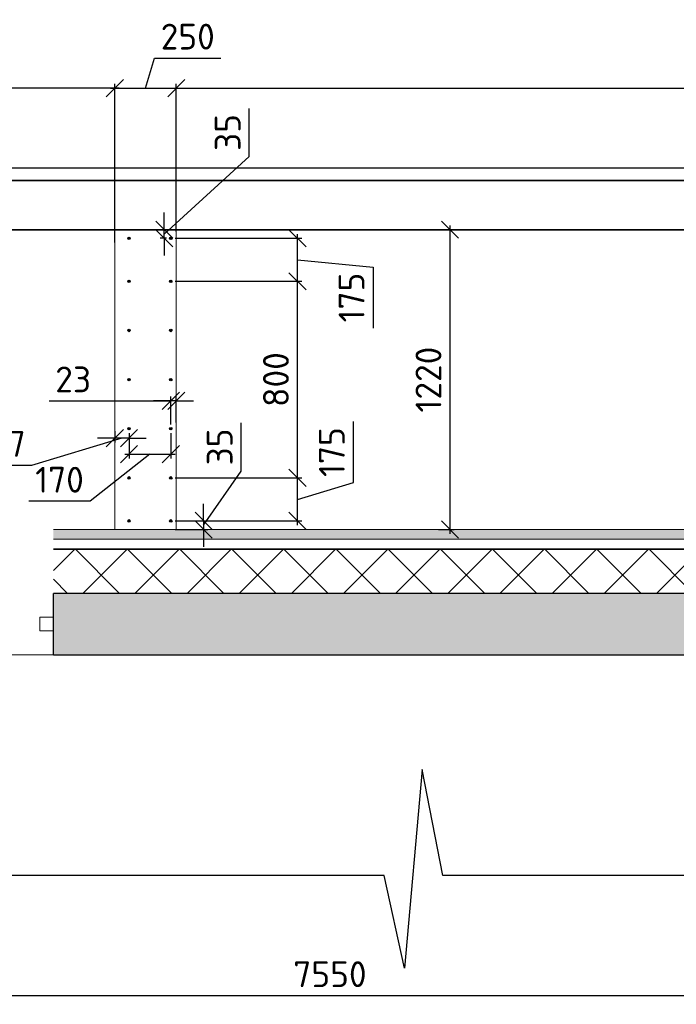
# Model space of a CAD drawing. Header units: millimetres. Extents: x 125896 to 2572636, y -120305 to 130347.
# Tile 167 of 256: x 390940 to 396282, y -84644 to -76629. Entities that reach past the tile are written whole.
import ezdxf

# ---------------------------------------------------------------- set-up
doc = ezdxf.new("R2010")
doc.units = ezdxf.units.MM
doc.linetypes.add('CENTER', pattern=[2, 1.25, -0.25, 0.25, -0.25])
doc.linetypes.add('CENTER2', pattern=[28.575, 19.05, -3.175, 3.175, -3.175])
for name, color, linetype, lineweight in [('A_012_ПРОЕМ', 7, 'Continuous', 25), ('Standard', 7, 'Continuous', 25), ('Навесной фасад', 7, 'Continuous', 25), ('ОСИ', 7, 'CENTER', 15), ('Столовая Двери и окна', 7, 'Continuous', 15)]:
    doc.layers.add(name, color=color, linetype=linetype, lineweight=lineweight)
doc.layers.add('Стена_ бетон несущ.', color=7, linetype='Continuous', lineweight=70, true_color=0xb4b496)
doc.styles.get("Standard").update_dxf_attribs({"font": 'isocpeur.ttf'})
doc.dimstyles.new('Осевые', dxfattribs={"dimscale": 0.7, "dimtxt": 450, "dimasz": 400, "dimexe": 100, "dimexo": 100, "dimgap": 100, "dimtad": 1, "dimdec": 0, "dimzin": 0, "dimdsep": 46, "dimtxsty": 'Standard', "dimblk": 'OBLIQUE', "dimcen": 9, "dimdle": 100, "dimazin": 0, "dimtm": 1e-09, "dimtfac": 1, "dimtdec": 0, "dimtofl": 0, "dimtmove": 0, "dimatfit": 3, "dimfxl": 1, "dimtolj": 1, "dimtzin": 0, "dimarcsym": 0})

# ---------------------------------------------------------------- blocks, each defined once
blk = doc.blocks.new('дверь1_$F2', base_point=(0, -54.575))
at = {"layer": 'Standard', "color": 7, "linetype": 'Continuous', "lineweight": 13, "transparency": 33554687}
for p, q in [((1000, 1.425), (944, 1.425)), ((944, 1.425), (944, -54.575)), ((1000, -54.575), (1000, 1.425)), ((944, -54.575), (1000, -54.575))]:
    blk.add_line(p, q, dxfattribs=at)
blk = doc.blocks.new('_OBLIQUE')
at = {"color": 0, "linetype": 'ByBlock'}
blk.add_line((-0.5, -0.5), (0.5, 0.5), dxfattribs=at)
blk = doc.blocks.new('*D1026')
at = {"layer": 'Defpoints', "color": 0, "linetype": 'ByBlock', "lineweight": 20, "ltscale": 13, "transparency": 16777216}
for p in [(385914, -81298.9), (401014, -84315), (385914, -84573.8)]:
    blk.add_point(p, dxfattribs=at)
at = {"layer": 'ОСИ', "color": 0, "linetype": 'ByBlock', "lineweight": -2, "ltscale": 13, "transparency": 16777216}
for p, q in [((385914, -81333.9), (385914, -84608.8)), ((401014, -84350), (401014, -84608.8)), ((401049, -84573.8), (385879, -84573.8))]:
    blk.add_line(p, q, dxfattribs=at)
at = {"layer": 'ОСИ', "color": 0, "linetype": 'ByBlock', "lineweight": -2, "ltscale": 13, "transparency": 16777216, "xscale": 140, "yscale": 140, "zscale": 140, "rotation": 180}
blk.add_blockref('_OBLIQUE', (385914, -84573.8), dxfattribs=at)
at = {"layer": 'ОСИ', "color": 0, "linetype": 'ByBlock', "lineweight": -2, "ltscale": 13, "transparency": 16777216, "xscale": 140, "yscale": 140, "zscale": 140}
blk.add_blockref('_OBLIQUE', (401014, -84573.8), dxfattribs=at)
at = {"layer": 'ОСИ', "color": 0, "linetype": 'ByBlock', "ltscale": 13, "transparency": 16777216, "insert": (393464, -84398.8), "char_height": 210, "attachment_point": 5}
blk.add_mtext('\\A1;7550', dxfattribs=at)
blk = doc.blocks.new('*D1045')
at = {"layer": 'Defpoints', "color": 0, "linetype": 'ByBlock', "lineweight": 20, "ltscale": 13, "transparency": 16777216}
for p in [(386314, -77187.3), (391714, -78477.2), (386314, -78771.8, 12400)]:
    blk.add_point(p, dxfattribs=at)
at = {"layer": 'ОСИ', "color": 0, "linetype": 'ByBlock', "lineweight": -2, "ltscale": 13, "transparency": 16777216}
for p, q in [((386314, -78736.8), (386314, -77152.3)), ((391714, -78442.2), (391714, -77152.3)), ((391749, -77187.3), (386279, -77187.3))]:
    blk.add_line(p, q, dxfattribs=at)
at = {"layer": 'ОСИ', "color": 0, "linetype": 'ByBlock', "lineweight": -2, "ltscale": 13, "transparency": 16777216, "xscale": 140, "yscale": 140, "zscale": 140, "rotation": 180}
blk.add_blockref('_OBLIQUE', (386314, -77187.3), dxfattribs=at)
at = {"layer": 'ОСИ', "color": 0, "linetype": 'ByBlock', "lineweight": -2, "ltscale": 13, "transparency": 16777216, "xscale": 140, "yscale": 140, "zscale": 140}
blk.add_blockref('_OBLIQUE', (391714, -77187.3), dxfattribs=at)
at = {"layer": 'ОСИ', "color": 0, "linetype": 'ByBlock', "ltscale": 13, "transparency": 16777216, "insert": (389014, -77012.3), "char_height": 210, "attachment_point": 5}
blk.add_mtext('\\A1;2700', dxfattribs=at)
blk = doc.blocks.new('*D1046')
at = {"layer": 'Defpoints', "color": 0, "linetype": 'ByBlock', "lineweight": 20, "ltscale": 13, "transparency": 16777216}
for p in [(401114, -77187.3), (392214, -78388.9), (401114, -78531)]:
    blk.add_point(p, dxfattribs=at)
at = {"layer": 'ОСИ', "color": 0, "linetype": 'ByBlock', "lineweight": -2, "ltscale": 13, "transparency": 16777216}
for p, q in [((392214, -78353.9), (392214, -77152.3)), ((401114, -78496), (401114, -77152.3)), ((392179, -77187.3), (401149, -77187.3))]:
    blk.add_line(p, q, dxfattribs=at)
at = {"layer": 'ОСИ', "color": 0, "linetype": 'ByBlock', "lineweight": -2, "ltscale": 13, "transparency": 16777216, "xscale": 140, "yscale": 140, "zscale": 140, "rotation": 180}
blk.add_blockref('_OBLIQUE', (392214, -77187.3), dxfattribs=at)
at = {"layer": 'ОСИ', "color": 0, "linetype": 'ByBlock', "lineweight": -2, "ltscale": 13, "transparency": 16777216, "xscale": 140, "yscale": 140, "zscale": 140}
blk.add_blockref('_OBLIQUE', (401114, -77187.3), dxfattribs=at)
at = {"layer": 'ОСИ', "color": 0, "linetype": 'ByBlock', "ltscale": 13, "transparency": 16777216, "insert": (396664, -77012.3), "char_height": 210, "attachment_point": 5}
blk.add_mtext('\\A1;4450', dxfattribs=at)
blk = doc.blocks.new('*D1047')
at = {"layer": 'Defpoints', "color": 0, "linetype": 'ByBlock', "lineweight": 20, "ltscale": 13, "transparency": 16777216}
for p in [(392214, -77187.3), (391714, -78388.9), (392214, -78388.9)]:
    blk.add_point(p, dxfattribs=at)
at = {"layer": 'ОСИ', "color": 0, "linetype": 'ByBlock', "lineweight": -2, "ltscale": 13, "transparency": 16777216}
for p, q in [((391964, -77187.3), (392037.5, -76942.3)), ((392037.5, -76942.3), (392576.5, -76942.3)), ((391714, -78353.9), (391714, -77152.3)), ((392214, -78353.9), (392214, -77152.3)), ((391679, -77187.3), (392249, -77187.3))]:
    blk.add_line(p, q, dxfattribs=at)
at = {"layer": 'ОСИ', "color": 0, "linetype": 'ByBlock', "lineweight": -2, "ltscale": 13, "transparency": 16777216, "xscale": 140, "yscale": 140, "zscale": 140, "rotation": 180}
blk.add_blockref('_OBLIQUE', (391714, -77187.3), dxfattribs=at)
at = {"layer": 'ОСИ', "color": 0, "linetype": 'ByBlock', "lineweight": -2, "ltscale": 13, "transparency": 16777216, "xscale": 140, "yscale": 140, "zscale": 140}
blk.add_blockref('_OBLIQUE', (392214, -77187.3), dxfattribs=at)
at = {"layer": 'ОСИ', "color": 0, "linetype": 'ByBlock', "ltscale": 13, "transparency": 16777216, "insert": (392307, -76767.3), "char_height": 210, "attachment_point": 5}
blk.add_mtext('\\A1;250', dxfattribs=at)
blk = doc.blocks.new('*D1049')
at = {"layer": 'Defpoints', "color": 0, "linetype": 'ByBlock', "lineweight": 20, "ltscale": 13, "transparency": 16777216}
for p in [(391964, -78338.9), (392116.3, -78338.9), (392169, -78408.9)]:
    blk.add_point(p, dxfattribs=at)
at = {"layer": 'ОСИ', "color": 0, "linetype": 'ByBlock', "lineweight": -2, "ltscale": 13, "transparency": 16777216}
for p, q in [((392806.9, -77744.1), (392806.9, -77352.1)), ((392116.3, -78373.9), (392806.9, -77744.1)), ((392116.3, -78338.9), (392116.3, -78198.9)), ((391999, -78338.9), (392151.3, -78338.9)), ((392116.3, -78408.9), (392116.3, -78338.9)), ((392134, -78408.9), (392081.3, -78408.9)), ((392116.3, -78408.9), (392116.3, -78548.9))]:
    blk.add_line(p, q, dxfattribs=at)
at = {"layer": 'ОСИ', "color": 0, "linetype": 'ByBlock', "lineweight": -2, "ltscale": 13, "transparency": 16777216, "xscale": 140, "yscale": 140, "zscale": 140}
for p, rotation in [((392116.3, -78338.9), 270), ((392116.3, -78408.9), 90)]:
    blk.add_blockref('_OBLIQUE', p, dxfattribs=dict(at, rotation=rotation))
at = {"layer": 'ОСИ', "color": 0, "linetype": 'ByBlock', "ltscale": 13, "transparency": 16777216, "insert": (392631.9, -77548.1), "char_height": 210, "attachment_point": 5, "rotation": 90}
blk.add_mtext('\\A1;35', dxfattribs=at)
blk = doc.blocks.new('*D1050')
at = {"layer": 'Defpoints', "color": 0, "linetype": 'ByBlock', "lineweight": 20, "ltscale": 13, "transparency": 16777216}
for p in [(392169, -80708.9), (392169, -80778.9), (392436.3, -80778.9)]:
    blk.add_point(p, dxfattribs=at)
at = {"layer": 'ОСИ', "color": 0, "linetype": 'ByBlock', "lineweight": -2, "ltscale": 13, "transparency": 16777216}
for p, q in [((392742, -80303.3), (392742, -79911.3)), ((392436.3, -80743.9), (392742, -80303.3)), ((392436.3, -80708.9), (392436.3, -80568.9)), ((392204, -80708.9), (392471.3, -80708.9)), ((392204, -80778.9), (392471.3, -80778.9)), ((392436.3, -80708.9), (392436.3, -80778.9)), ((392436.3, -80778.9), (392436.3, -80918.9))]:
    blk.add_line(p, q, dxfattribs=at)
at = {"layer": 'ОСИ', "color": 0, "linetype": 'ByBlock', "lineweight": -2, "ltscale": 13, "transparency": 16777216, "xscale": 140, "yscale": 140, "zscale": 140}
for p, rotation in [((392436.3, -80708.9), 270), ((392436.3, -80778.9), 90)]:
    blk.add_blockref('_OBLIQUE', p, dxfattribs=dict(at, rotation=rotation))
at = {"layer": 'ОСИ', "color": 0, "linetype": 'ByBlock', "ltscale": 13, "transparency": 16777216, "insert": (392567, -80107.3), "char_height": 210, "attachment_point": 5, "rotation": 90}
blk.add_mtext('\\A1;35', dxfattribs=at)
blk = doc.blocks.new('*D1051')
at = {"layer": 'Defpoints', "color": 0, "linetype": 'ByBlock', "lineweight": 20, "ltscale": 13, "transparency": 16777216}
for p in [(391829, -79958.9), (392169, -79958.9), (392169, -80166.1)]:
    blk.add_point(p, dxfattribs=at)
at = {"layer": 'ОСИ', "color": 0, "linetype": 'ByBlock', "lineweight": -2, "ltscale": 13, "transparency": 16777216}
for p, q in [((391829, -79993.9), (391829, -80201.1)), ((392169, -79993.9), (392169, -80201.1)), ((391999, -80166.1), (391512.2, -80548.9)), ((391794, -80166.1), (392204, -80166.1)), ((391512.2, -80548.9), (391015.2, -80548.9))]:
    blk.add_line(p, q, dxfattribs=at)
at = {"layer": 'ОСИ', "color": 0, "linetype": 'ByBlock', "lineweight": -2, "ltscale": 13, "transparency": 16777216, "xscale": 140, "yscale": 140, "zscale": 140, "rotation": 180}
blk.add_blockref('_OBLIQUE', (391829, -80166.1), dxfattribs=at)
at = {"layer": 'ОСИ', "color": 0, "linetype": 'ByBlock', "lineweight": -2, "ltscale": 13, "transparency": 16777216, "xscale": 140, "yscale": 140, "zscale": 140}
blk.add_blockref('_OBLIQUE', (392169, -80166.1), dxfattribs=at)
at = {"layer": 'ОСИ', "color": 0, "linetype": 'ByBlock', "ltscale": 13, "transparency": 16777216, "insert": (391263.7, -80373.9), "char_height": 210, "attachment_point": 5}
blk.add_mtext('\\A1;170', dxfattribs=at)
blk = doc.blocks.new('*D1052')
at = {"layer": 'Defpoints', "color": 0, "linetype": 'ByBlock', "lineweight": 20, "ltscale": 13, "transparency": 16777216}
for p in [(391714, -79943.1), (391829, -79958.9), (391714, -80036.4)]:
    blk.add_point(p, dxfattribs=at)
at = {"layer": 'ОСИ', "color": 0, "linetype": 'ByBlock', "lineweight": -2, "ltscale": 13, "transparency": 16777216}
for p, q in [((391714, -79978.1), (391714, -80071.4)), ((391771.5, -80036.4), (391034.5, -80257.2)), ((391714, -80036.4), (391574, -80036.4)), ((391829, -80036.4), (391714, -80036.4)), ((391829, -79993.9), (391829, -80071.4)), ((391829, -80036.4), (391969, -80036.4)), ((391034.5, -80257.2), (390642.5, -80257.2))]:
    blk.add_line(p, q, dxfattribs=at)
at = {"layer": 'ОСИ', "color": 0, "linetype": 'ByBlock', "lineweight": -2, "ltscale": 13, "transparency": 16777216, "xscale": 140, "yscale": 140, "zscale": 140}
blk.add_blockref('_OBLIQUE', (391714, -80036.4), dxfattribs=at)
at = {"layer": 'ОСИ', "color": 0, "linetype": 'ByBlock', "lineweight": -2, "ltscale": 13, "transparency": 16777216, "xscale": 140, "yscale": 140, "zscale": 140, "rotation": 180}
blk.add_blockref('_OBLIQUE', (391829, -80036.4), dxfattribs=at)
at = {"layer": 'ОСИ', "color": 0, "linetype": 'ByBlock', "ltscale": 13, "transparency": 16777216, "insert": (390838.5, -80082.2), "char_height": 210, "attachment_point": 5}
blk.add_mtext('\\A1;57', dxfattribs=at)
blk = doc.blocks.new('*D1053')
at = {"layer": 'Defpoints', "color": 0, "linetype": 'ByBlock', "lineweight": 20, "ltscale": 13, "transparency": 16777216}
for p in [(392169, -79732.5), (392169, -79958.9), (392214, -79943.1)]:
    blk.add_point(p, dxfattribs=at)
at = {"layer": 'ОСИ', "color": 0, "linetype": 'ByBlock', "lineweight": -2, "ltscale": 13, "transparency": 16777216}
for p, q in [((391178.5, -79732.5), (392169, -79732.5)), ((392169, -79732.5), (392029, -79732.5)), ((392169, -79923.9), (392169, -79697.5)), ((392214, -79732.5), (392169, -79732.5)), ((392214, -79908.1), (392214, -79697.5)), ((392214, -79732.5), (392354, -79732.5))]:
    blk.add_line(p, q, dxfattribs=at)
at = {"layer": 'ОСИ', "color": 0, "linetype": 'ByBlock', "lineweight": -2, "ltscale": 13, "transparency": 16777216, "xscale": 140, "yscale": 140, "zscale": 140}
blk.add_blockref('_OBLIQUE', (392169, -79732.5), dxfattribs=at)
at = {"layer": 'ОСИ', "color": 0, "linetype": 'ByBlock', "lineweight": -2, "ltscale": 13, "transparency": 16777216, "xscale": 140, "yscale": 140, "zscale": 140, "rotation": 180}
blk.add_blockref('_OBLIQUE', (392214, -79732.5), dxfattribs=at)
at = {"layer": 'ОСИ', "color": 0, "linetype": 'ByBlock', "ltscale": 13, "transparency": 16777216, "insert": (391374.5, -79557.5), "char_height": 210, "attachment_point": 5}
blk.add_mtext('\\A1;23', dxfattribs=at)
blk = doc.blocks.new('*D1054')
at = {"layer": 'Defpoints', "color": 0, "linetype": 'ByBlock', "lineweight": 20, "ltscale": 13, "transparency": 16777216}
for p in [(392169, -80358.9), (393199.4, -80358.9), (392169, -80708.9)]:
    blk.add_point(p, dxfattribs=at)
at = {"layer": 'ОСИ', "color": 0, "linetype": 'ByBlock', "lineweight": -2, "ltscale": 13, "transparency": 16777216}
for p, q in [((393654.4, -80397.4), (393654.4, -79900.4)), ((392204, -80358.9), (393234.4, -80358.9)), ((393199.4, -80743.9), (393199.4, -80323.9)), ((393199.4, -80533.9), (393654.4, -80397.4)), ((392204, -80708.9), (393234.4, -80708.9))]:
    blk.add_line(p, q, dxfattribs=at)
at = {"layer": 'ОСИ', "color": 0, "linetype": 'ByBlock', "lineweight": -2, "ltscale": 13, "transparency": 16777216, "xscale": 140, "yscale": 140, "zscale": 140}
for p, rotation in [((393199.4, -80358.9), 90), ((393199.4, -80708.9), 270)]:
    blk.add_blockref('_OBLIQUE', p, dxfattribs=dict(at, rotation=rotation))
at = {"layer": 'ОСИ', "color": 0, "linetype": 'ByBlock', "ltscale": 13, "transparency": 16777216, "insert": (393479.4, -80148.9), "char_height": 210, "attachment_point": 5, "rotation": 90}
blk.add_mtext('\\A1;175', dxfattribs=at)
blk = doc.blocks.new('*D1055')
at = {"layer": 'Defpoints', "color": 0, "linetype": 'ByBlock', "lineweight": 20, "ltscale": 13, "transparency": 16777216}
for p in [(392169, -78758.9), (393199.4, -78758.9), (392169, -80358.9)]:
    blk.add_point(p, dxfattribs=at)
at = {"layer": 'ОСИ', "color": 0, "linetype": 'ByBlock', "lineweight": -2, "ltscale": 13, "transparency": 16777216}
for p, q in [((392204, -78758.9), (393234.4, -78758.9)), ((393199.4, -80393.9), (393199.4, -78723.9)), ((392204, -80358.9), (393234.4, -80358.9))]:
    blk.add_line(p, q, dxfattribs=at)
at = {"layer": 'ОСИ', "color": 0, "linetype": 'ByBlock', "lineweight": -2, "ltscale": 13, "transparency": 16777216, "xscale": 140, "yscale": 140, "zscale": 140}
for p, rotation in [((393199.4, -78758.9), 90), ((393199.4, -80358.9), 270)]:
    blk.add_blockref('_OBLIQUE', p, dxfattribs=dict(at, rotation=rotation))
at = {"layer": 'ОСИ', "color": 0, "linetype": 'ByBlock', "ltscale": 13, "transparency": 16777216, "insert": (393024.4, -79558.9), "char_height": 210, "attachment_point": 5, "rotation": 90}
blk.add_mtext('\\A1;800', dxfattribs=at)
blk = doc.blocks.new('*D1048')
at = {"layer": 'Defpoints', "color": 0, "linetype": 'ByBlock', "lineweight": 20, "ltscale": 13, "transparency": 16777216}
for p in [(392169, -78408.9), (393199.4, -78408.9), (392169, -78758.9)]:
    blk.add_point(p, dxfattribs=at)
at = {"layer": 'ОСИ', "color": 0, "linetype": 'ByBlock', "lineweight": -2, "ltscale": 13, "transparency": 16777216}
for p, q in [((393199.4, -78793.9), (393199.4, -78373.9)), ((392204, -78408.9), (393234.4, -78408.9)), ((393199.4, -78583.9), (393814.8, -78642.7)), ((393814.8, -78642.7), (393814.8, -79139.7)), ((392204, -78758.9), (393234.4, -78758.9))]:
    blk.add_line(p, q, dxfattribs=at)
at = {"layer": 'ОСИ', "color": 0, "linetype": 'ByBlock', "lineweight": -2, "ltscale": 13, "transparency": 16777216, "xscale": 140, "yscale": 140, "zscale": 140}
for p, rotation in [((393199.4, -78408.9), 90), ((393199.4, -78758.9), 270)]:
    blk.add_blockref('_OBLIQUE', p, dxfattribs=dict(at, rotation=rotation))
at = {"layer": 'ОСИ', "color": 0, "linetype": 'ByBlock', "ltscale": 13, "transparency": 16777216, "insert": (393639.8, -78891.2), "char_height": 210, "attachment_point": 5, "rotation": 90}
blk.add_mtext('\\A1;175', dxfattribs=at)
blk = doc.blocks.new('*D1056')
at = {"layer": 'Defpoints', "color": 0, "linetype": 'ByBlock', "lineweight": 20, "ltscale": 13, "transparency": 16777216}
for p in [(394313, -78338.9), (394313, -80778.9), (394440.4, -80778.9)]:
    blk.add_point(p, dxfattribs=at)
at = {"layer": 'ОСИ', "color": 0, "linetype": 'ByBlock', "lineweight": -2, "ltscale": 13, "transparency": 16777216}
for p, q in [((394348, -78338.9), (394475.4, -78338.9)), ((394440.4, -78303.9), (394440.4, -80813.9)), ((394348, -80778.9), (394475.4, -80778.9))]:
    blk.add_line(p, q, dxfattribs=at)
at = {"layer": 'ОСИ', "color": 0, "linetype": 'ByBlock', "lineweight": -2, "ltscale": 13, "transparency": 16777216, "xscale": 140, "yscale": 140, "zscale": 140}
for p, rotation in [((394440.4, -78338.9), 90), ((394440.4, -80778.9), 270)]:
    blk.add_blockref('_OBLIQUE', p, dxfattribs=dict(at, rotation=rotation))
at = {"layer": 'ОСИ', "color": 0, "linetype": 'ByBlock', "ltscale": 13, "transparency": 16777216, "insert": (394265.4, -79558.9), "char_height": 210, "attachment_point": 5, "rotation": 90}
blk.add_mtext('\\A1;1220', dxfattribs=at)

msp = doc.modelspace()

# ---------------------------------------------------------------- hatches: boundary and pattern name
at = {"layer": 'A_012_ПРОЕМ', "linetype": 'Continuous', "lineweight": 25, "true_color": 0x939598, "transparency": 33554687}
msp.add_hatch(color=252, dxfattribs=at).paths.add_polyline_path([(401514, -81798.9), (401514, -81298.9), (391214.2, -81298.9), (391214.2, -81798.9)])
at = {"layer": 'Навесной фасад', "linetype": 'Continuous', "lineweight": 18, "true_color": 0xf0b464, "transparency": 33554687}
msp.add_hatch(color=31, dxfattribs=at).paths.add_polyline_path([(401114, -80858.9), (391214.1, -80858.9), (391214.1, -80778.9), (401114, -80778.9)])
at = {"layer": 'Навесной фасад', "linetype": 'Continuous', "lineweight": 25, "true_color": 0x939598, "transparency": 33554687}
h = msp.add_hatch(dxfattribs=at)
h.set_pattern_fill('__________6', color=252, scale=200, style=0, pattern_type=2)
h.set_pattern_definition([(45, (374207.86, -21327.9), (-212.132, 212.132), []), (135, (374207.86, -21327.9), (-212.132, -212.132), [])])
h.paths.add_polyline_path([(401114, -81298.9), (391214.2, -81298.9), (391214.2, -80938.9), (401114, -80938.9)])
at = {"layer": 'Столовая Двери и окна', "lineweight": 30}
h = msp.add_hatch(color=5, dxfattribs=at)
edge = h.paths.add_edge_path()
edge.add_arc((391829, -78408.9), 10, 0, 360)
h = msp.add_hatch(color=5, dxfattribs=at)
edge = h.paths.add_edge_path()
edge.add_arc((392169, -78408.9), 10, 0, 360)
h = msp.add_hatch(color=5, dxfattribs=at)
edge = h.paths.add_edge_path()
edge.add_arc((391829, -78758.9), 10, 0, 360)
h = msp.add_hatch(color=5, dxfattribs=at)
edge = h.paths.add_edge_path()
edge.add_arc((392169, -78758.9), 10, 0, 360)
h = msp.add_hatch(color=5, dxfattribs=at)
edge = h.paths.add_edge_path()
edge.add_arc((391829, -79158.9), 10, 0, 360)
h = msp.add_hatch(color=5, dxfattribs=at)
edge = h.paths.add_edge_path()
edge.add_arc((392169, -79158.9), 10, 0, 360)
h = msp.add_hatch(color=5, dxfattribs=at)
edge = h.paths.add_edge_path()
edge.add_arc((391829, -79558.9), 10, 0, 360)
h = msp.add_hatch(color=5, dxfattribs=at)
edge = h.paths.add_edge_path()
edge.add_arc((392169, -79558.9), 10, 0, 360)
h = msp.add_hatch(color=5, dxfattribs=at)
edge = h.paths.add_edge_path()
edge.add_arc((391829, -79958.9), 10, 0, 360)
h = msp.add_hatch(color=5, dxfattribs=at)
edge = h.paths.add_edge_path()
edge.add_arc((392169, -79958.9), 10, 0, 360)
h = msp.add_hatch(color=5, dxfattribs=at)
edge = h.paths.add_edge_path()
edge.add_arc((391829, -80358.9), 10, 0, 360)
h = msp.add_hatch(color=5, dxfattribs=at)
edge = h.paths.add_edge_path()
edge.add_arc((392169, -80358.9), 10, 0, 360)
h = msp.add_hatch(color=5, dxfattribs=at)
edge = h.paths.add_edge_path()
edge.add_arc((391829, -80708.9), 10, 0, 360)
h = msp.add_hatch(color=5, dxfattribs=at)
edge = h.paths.add_edge_path()
edge.add_arc((392169, -80708.9), 10, 0, 360)

# ---------------------------------------------------------------- linework, layer by layer
at = {"layer": 'A_012_ПРОЕМ', "color": 252, "linetype": 'Continuous', "lineweight": 25, "true_color": 0x939598, "transparency": 33554687}
for p, q in [((391214.2, -81798.9, 3100), (391214.2, -81298.9, 3100)), ((401114, -81298.9, 3100), (391214.2, -81298.9, 3100)), ((391214.2, -81798.9, 3100), (401014, -81798.9, 3100))]:
    msp.add_line(p, q, dxfattribs=at)
at = {"layer": 'Навесной фасад', "color": 7, "linetype": 'Continuous', "lineweight": 13, "transparency": 33554687}
for p, q in [((391214.1, -80778.9, 3100), (401114, -80778.9, 3100)), ((391214.1, -80858.9, 3100), (401114, -80858.9, 3100)), ((401114, -80858.9, 3100), (391214.1, -80858.9, 3100))]:
    msp.add_line(p, q, dxfattribs=at)
at = {"layer": 'Навесной фасад', "color": 252, "linetype": 'Continuous', "lineweight": 25, "true_color": 0x939598, "transparency": 33554687}
for p, q in [((401114, -80938.9, 3100), (391214.2, -80938.9, 3100)), ((391214.2, -80938.9, 3100), (401114, -80938.9, 3100))]:
    msp.add_line(p, q, dxfattribs=at)
at = {"layer": 'ОСИ', "color": 16, "linetype": 'CENTER2', "lineweight": 15, "ltscale": 0.2, "transparency": 33554687}
msp.add_line((382857.3, -81798.9, 3100), (402778.9, -81798.9, 3100), dxfattribs=at)
at = {"layer": 'Стена_ бетон несущ.', "color": 7, "linetype": 'Continuous', "lineweight": 35, "transparency": 33554687}
for p, q in [((401514, -77938.9, 3100), (386314, -77938.9, 3100)), ((386314, -78338.9, 3100), (401114, -78338.9, 3100))]:
    msp.add_line(p, q, dxfattribs=at)
at = {"layer": 'Столовая Двери и окна', "color": 18, "lineweight": 25, "true_color": 0x000000}
for p, q in [((394213, -82731.8, 3100), (394069.3, -84349.2, 3100)), ((394383.1, -83596.2, 3100), (394213, -82731.8, 3100)), ((393904.8, -83596.2, 3100), (383681.8, -83596.2, 3100)), ((394069.3, -84349.2, 3100), (393904.8, -83596.2, 3100)), ((403272, -83596.2, 3100), (394383.1, -83596.2, 3100))]:
    msp.add_line(p, q, dxfattribs=at)
at = {"layer": 'Столовая Двери и окна', "color": 5, "lineweight": 30, "elevation": 2380}
msp.add_lwpolyline([(401616.7, -80798.9), (401616.7, -81298.9), (401614, -77838.9), (385814, -77838.9), (385814, -80798.9), (383906.3, -80798.9), (383906.3, -80798.9)], dxfattribs=at)
at = {"layer": 'Столовая Двери и окна', "color": 18, "lineweight": 20, "true_color": 0x000000, "elevation": -3100}
msp.add_lwpolyline([(391714, -80778.9), (392214, -80778.9), (392214, -78338.9), (391714, -78338.9)], close=True, dxfattribs=at)
at = {"layer": 'Столовая Двери и окна', "color": 5, "lineweight": 30}
for centre in [(391829, -78408.9, -3100), (392169, -78408.9, -3100), (391829, -78758.9, -3100), (392169, -78758.9, -3100), (391829, -79158.9, -3100), (392169, -79158.9, -3100), (391829, -79558.9, -3100), (392169, -79558.9, -3100), (391829, -79958.9, -3100), (392169, -79958.9, -3100), (391829, -80358.9, -3100), (392169, -80358.9, -3100), (391829, -80708.9, -3100), (392169, -80708.9, -3100)]:
    msp.add_circle(centre, 10, dxfattribs=at)

# ---------------------------------------------------------------- block references
at = {"layer": 'Стена_ бетон несущ.', "color": 252, "linetype": 'Continuous', "lineweight": 25, "true_color": 0x939598, "transparency": 33554687, "xscale": -2, "yscale": 2, "zscale": 2, "rotation": 180}
msp.add_blockref('дверь1_$F2', (389214.2, -81492.9, 3100), dxfattribs=at)

# ---------------------------------------------------------------- dimensions: what is measured, and where the dimension line sits
at = {"layer": 'ОСИ', "linetype": 'ByBlock', "ltscale": 13}
for base, p1, p2, picture, middle in [((392214, -77187.3, -9300), (391714, -78388.9, -9300), (392214, -78388.9, -9300), '*D1047', (392107.5, -76767.3, -9300)), ((386314, -77187.3, -9300), (391714, -78477.2, -9300), (386314, -78771.8, 3100), '*D1045', (389014, -77012.3, -9300)), ((401114, -77187.3, -9300), (392214, -78388.9, -9300), (401114, -78531, -9300), '*D1046', (396664, -77012.3, -9300)), ((385914, -84573.8, 3100), (401014, -84315, 3100), (385914, -81298.9, 3100), '*D1026', (393464, -84398.8, 3100))]:
    dim = msp.add_linear_dim(base=base, p1=p1, p2=p2, dimstyle='Осевые', override={"dimtxt": 300, "dimasz": 200, "dimexe": 50, "dimexo": 50, "dimlfac": 0.5, "dimdle": 50, "dimtmove": 1}, dxfattribs=at)
    dim.commit()
    dim.dimension.update_dxf_attribs({"geometry": picture, "text_midpoint": middle})
for base, p1, p2, angle, picture, middle in [((392116.3, -78338.9, -3100), (392169, -78408.9, -3100), (391964, -78338.9, -3100), 270, '*D1049', (392806.9, -77674.1, -3100)), ((393199.4, -78408.9, -3100), (392169, -78758.9, -3100), (392169, -78408.9, -3100), 90, '*D1048', (393814.8, -78712.7, -3100)), ((392436.3, -80778.9, -3100), (392169, -80708.9, -3100), (392169, -80778.9, -3100), 270, '*D1050', (392742, -80233.3, -3100))]:
    dim = msp.add_linear_dim(base=base, p1=p1, p2=p2, angle=angle, dimstyle='Осевые', override={"dimtxt": 300, "dimasz": 200, "dimexe": 50, "dimexo": 50, "dimlfac": 0.5, "dimdle": 50, "dimtmove": 1}, dxfattribs=at)
    dim.commit()
    dim.dimension.update_dxf_attribs({"geometry": picture, "text_midpoint": middle, "dimtype": 160})
for base, p1, p2, picture, middle in [((394440.4, -80778.9, -3100), (394313, -78338.9, -3100), (394313, -80778.9, -3100), '*D1056', (394265.4, -79558.9, -3100)), ((393199.4, -78758.9, -3100), (392169, -80358.9, -3100), (392169, -78758.9, -3100), '*D1055', (393024.4, -79558.9, -3100)), ((393199.4, -80358.9, -3100), (392169, -80708.9, -3100), (392169, -80358.9, -3100), '*D1054', (393479.4, -80327.4, -3100))]:
    dim = msp.add_linear_dim(base=base, p1=p1, p2=p2, angle=90, dimstyle='Осевые', override={"dimtxt": 300, "dimasz": 200, "dimexe": 50, "dimexo": 50, "dimlfac": 0.5, "dimdle": 50, "dimtmove": 1}, dxfattribs=at)
    dim.commit()
    dim.dimension.update_dxf_attribs({"geometry": picture, "text_midpoint": middle})
for base, p1, p2, picture, middle in [((392169.036299, -79732.4508005, -3099.999997), (392214.036299, -79943.0581565, -3099.999997), (392169.036299, -79958.8747366, -3099.999997), '*D1053', (391374.5243549, -79580.884911, -3099.999997)), ((391714.036299, -80036.3522963, -3099.999997), (391829.036299, -79958.8747366, -3099.999997), (391714.036299, -79943.1266992, -3099.999997), '*D1052', (390964.5468802, -80257.2140655, -3099.999997)), ((392169, -80166.1, -3100), (391829, -79958.9, -3100), (392169, -79958.9, -3100), '*D1051', (391442.2, -80548.9, -3100))]:
    dim = msp.add_linear_dim(base=base, p1=p1, p2=p2, dimstyle='Осевые', override={"dimtxt": 300, "dimasz": 200, "dimexe": 50, "dimexo": 50, "dimlfac": 0.5, "dimdle": 50, "dimtmove": 1}, dxfattribs=at)
    dim.commit()
    dim.dimension.update_dxf_attribs({"geometry": picture, "text_midpoint": middle, "dimtype": 160})

doc.saveas('drawing.dxf')
